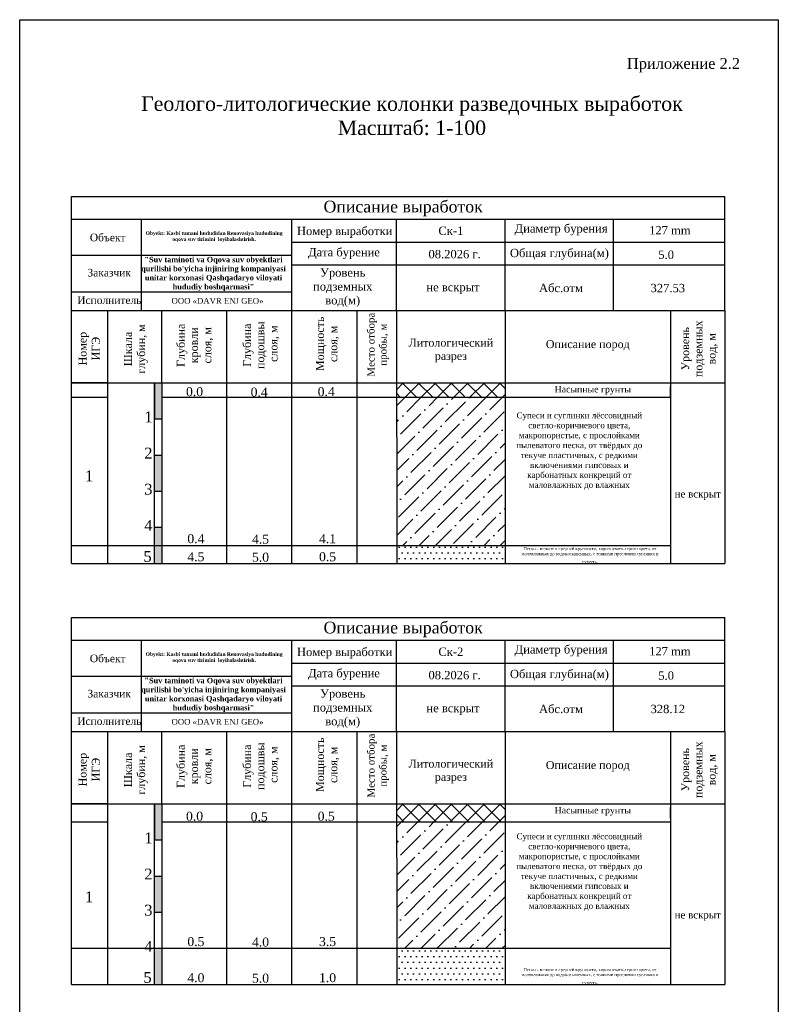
# Model space of a CAD drawing. Header units: metres. Extents: x 707528 to 709248, y 4308395 to 4311045.
# Tile 54 of 104: x 709038 to 709248, y 4308907 to 4309180. Entities that reach past the tile are written whole.
import ezdxf

# ---------------------------------------------------------------- set-up
doc = ezdxf.new("R2010")
doc.units = ezdxf.units.M
doc.header["$LTSCALE"] = 0.5
for name, color, linetype in [('(002) Рамка', 7, 'Continuous'), ('(025) Дорога', 7, 'Continuous'), ('eng geologiya', 7, 'Continuous')]:
    doc.layers.add(name, color=color, linetype=linetype)
doc.styles.get("Standard").update_dxf_attribs({"font": 'txt.shx'})

msp = doc.modelspace()

# ---------------------------------------------------------------- hatches: boundary and pattern name
for points in [[(709076.87, 4309079.27), (709074.87, 4309079.27), (709074.87, 4309069.27), (709076.87, 4309069.27)], [(709074.87, 4309049.27), (709076.87, 4309049.27), (709076.87, 4309059.27), (709074.87, 4309059.27)], [(709076.87, 4309039.27), (709074.87, 4309039.27), (709074.87, 4309029.27), (709076.87, 4309029.27)], [(709076.87, 4308962.76), (709074.87, 4308962.76), (709074.87, 4308952.76), (709076.87, 4308952.76)], [(709074.87, 4308932.76), (709076.87, 4308932.76), (709076.87, 4308942.76), (709074.87, 4308942.76)], [(709076.87, 4308922.76), (709074.87, 4308922.76), (709074.87, 4308912.76), (709076.87, 4308912.76)]]:
    msp.add_hatch(color=0).paths.add_polyline_path(points)
h = msp.add_hatch()
h.set_pattern_fill('ANSI37', color=256)
h.set_pattern_definition([(45, (86232.5644, -95184.248), (-2.2450640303, 2.2450640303), []), (135, (86232.5644, -95184.248), (-2.2450640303, -2.2450640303), [])])
h.paths.add_polyline_path([(709141.88, 4309079.27), (709141.88, 4309075.27), (709171.87, 4309075.27), (709171.87, 4309079.27)])
h = msp.add_hatch()
h.set_pattern_fill('ANSI36', color=256)
h.set_pattern_definition([(45, (86232.5644, -95184.248), (1.6837980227, 6.1739260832), [7.9375, -1.5875, 0, -1.5875])])
h.paths.add_polyline_path([(709171.87, 4309075.27), (709141.88, 4309075.27), (709141.91, 4309034.27), (709171.87, 4309034.27)])
h = msp.add_hatch()
h.set_pattern_fill('DOTS', color=256)
h.paths.add_polyline_path([(709171.87, 4309034.27), (709141.91, 4309034.27), (709141.91, 4309029.27), (709171.87, 4309029.27)])
h = msp.add_hatch()
h.set_pattern_fill('ANSI37', color=256)
h.set_pattern_definition([(45, (86232.5644, -95300.762), (-2.2450640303, 2.2450640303), []), (135, (86232.5644, -95300.762), (-2.2450640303, -2.2450640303), [])])
h.paths.add_polyline_path([(709141.88, 4308962.76), (709141.88, 4308957.76), (709171.87, 4308957.76), (709171.87, 4308962.76)])
h = msp.add_hatch()
h.set_pattern_fill('ANSI36', color=256)
h.set_pattern_definition([(45, (86232.5644, -95300.762), (1.6837980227, 6.1739260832), [7.9375, -1.5875, 0, -1.5875])])
h.paths.add_polyline_path([(709171.87, 4308957.76), (709141.88, 4308957.76), (709141.9, 4308922.76), (709171.87, 4308922.76)])
h = msp.add_hatch()
h.set_pattern_fill('DOTS', color=256)
h.set_pattern_definition([(0, (0, -116.5141), (0.79375, 1.5875), [0, -1.5875])])
h.paths.add_polyline_path([(709171.87, 4308912.76), (709171.87, 4308922.76), (709141.9, 4308922.76), (709141.91, 4308912.76)])

# ---------------------------------------------------------------- linework, layer by layer
at = {"layer": '(025) Дорога', "color": 0, "flags": 128}
for points in [[(709051.87, 4309124.52), (709051.87, 4309130.83)], [(709051.87, 4309130.83), (709232.72, 4309130.83)], [(709232.72, 4309111.9), (709232.72, 4309130.83)], [(709051.87, 4309111.9), (709051.87, 4309124.52)], [(709051.87, 4309124.52), (709232.72, 4309124.52)], [(709071.26, 4309099.27), (709071.26, 4309099.27), (709071.26, 4309124.52)], [(709112.87, 4309099.27), (709112.87, 4309099.27), (709112.87, 4309124.52)], [(709141.87, 4309099.27), (709141.87, 4309099.27), (709141.87, 4309124.52)], [(709171.87, 4309099.27), (709171.87, 4309099.27), (709171.87, 4309124.52)], [(709201.87, 4309099.27), (709201.87, 4309099.27), (709201.87, 4309124.52)], [(709112.87, 4309118.21), (709232.72, 4309118.21)], [(709051.87, 4309114.61), (709112.87, 4309114.61)], [(709051.87, 4309099.27), (709051.87, 4309111.9)], [(709112.87, 4309111.9), (709232.72, 4309111.9)], [(709232.72, 4309099.27), (709232.72, 4309111.9)], [(709051.87, 4309104.47), (709112.87, 4309104.47)], [(709051.87, 4309099.27), (709232.72, 4309099.27)], [(709051.88, 4309029.27), (709051.87, 4309099.27)], [(709061.87, 4309099.27), (709061.87, 4309029.27)], [(709076.87, 4309079.27), (709076.87, 4309099.27)], [(709094.87, 4309029.27), (709094.87, 4309099.27)], [(709112.87, 4309029.27), (709112.87, 4309099.27)], [(709130.87, 4309099.27), (709130.87, 4309029.27)], [(709141.87, 4309099.27), (709141.91, 4309029.27)], [(709171.87, 4309099.27), (709171.87, 4309099.27), (709171.87, 4309029.27)], [(709217.72, 4309099.27), (709217.72, 4309029.27)], [(709232.72, 4309099.27), (709232.72, 4309029.27)], [(709051.87, 4309079.27), (709051.87, 4309079.27), (709232.72, 4309079.27)], [(709074.87, 4309029.27), (709074.87, 4309079.27), (709076.87, 4309079.27), (709076.87, 4309029.27)], [(709076.87, 4309079.27), (709079.02, 4309079.27)], [(709051.88, 4309075.27), (709061.87, 4309075.27)], [(709076.87, 4309075.27), (709217.72, 4309075.27)], [(709074.87, 4309029.27), (709074.87, 4309059.27), (709076.87, 4309059.27), (709076.87, 4309029.27)], [(709051.88, 4309034.27), (709217.72, 4309034.27)], [(709051.88, 4309029.27), (709232.73, 4309029.27)], [(709051.87, 4309008.01), (709051.87, 4309014.32)], [(709051.87, 4309014.32), (709232.72, 4309014.32)], [(709232.72, 4308995.38), (709232.72, 4309014.32)], [(709051.87, 4308995.38), (709051.87, 4309008.01)], [(709051.87, 4309008.01), (709232.72, 4309008.01)], [(709071.26, 4308982.76), (709071.26, 4308982.76), (709071.26, 4309008.01)], [(709112.87, 4308982.76), (709112.87, 4308982.76), (709112.87, 4309008.01)], [(709141.87, 4308982.76), (709141.87, 4308982.76), (709141.87, 4309008.01)], [(709171.87, 4308982.76), (709171.87, 4308982.76), (709171.87, 4309008.01)], [(709201.87, 4308982.76), (709201.87, 4308982.76), (709201.87, 4309008.01)], [(709112.87, 4309001.7), (709232.72, 4309001.7)], [(709051.87, 4308998.09), (709112.87, 4308998.09)], [(709051.87, 4308982.76), (709051.87, 4308995.38)], [(709112.87, 4308995.38), (709232.72, 4308995.38)], [(709232.72, 4308982.76), (709232.72, 4308995.38)], [(709051.87, 4308987.96), (709112.87, 4308987.96)], [(709051.87, 4308982.76), (709232.72, 4308982.76)], [(709051.88, 4308912.76), (709051.87, 4308982.76)], [(709061.87, 4308982.76), (709061.87, 4308912.76)], [(709076.87, 4308962.76), (709076.87, 4308982.76)], [(709094.87, 4308912.76), (709094.87, 4308982.76)], [(709112.87, 4308912.76), (709112.87, 4308982.76)], [(709130.87, 4308982.76), (709130.87, 4308912.76)], [(709141.87, 4308982.76), (709141.91, 4308912.76)], [(709171.87, 4308982.76), (709171.87, 4308982.76), (709171.87, 4308912.76)], [(709217.72, 4308982.76), (709217.72, 4308912.76)], [(709232.72, 4308982.76), (709232.72, 4308912.76)], [(709051.87, 4308962.76), (709051.87, 4308962.76), (709232.72, 4308962.76)], [(709074.87, 4308912.75), (709074.87, 4308962.76), (709076.87, 4308962.76), (709076.87, 4308912.75)], [(709076.87, 4308962.76), (709079.02, 4308962.76)], [(709051.88, 4308957.76), (709061.87, 4308957.76)], [(709076.87, 4308957.76), (709217.72, 4308957.76)], [(709074.87, 4308912.76), (709074.87, 4308942.75), (709076.87, 4308942.75), (709076.87, 4308912.76)], [(709051.88, 4308922.76), (709217.72, 4308922.76)], [(709051.88, 4308912.76), (709232.73, 4308912.76)]]:
    msp.add_lwpolyline(points, dxfattribs=at)
at = {"flags": 128}
msp.add_lwpolyline([(709037.52, 4309179.78), (709247.52, 4309179.78), (709247.52, 4308558.17), (709037.52, 4308558.49), (709037.52, 4309179.78)], dxfattribs=at)
at = {"color": 7}
for points in [[(709061.87, 4309079.27), (709051.88, 4309079.27)], [(709061.87, 4308962.76), (709051.88, 4308962.76)]]:
    msp.add_lwpolyline(points, dxfattribs=at)
at = {"color": 0}
for points in [[(709074.87, 4309079.27), (709074.87, 4309069.27), (709076.87, 4309069.27)], [(709076.87, 4309079.27), (709076.87, 4309076.27)], [(709217.72, 4309075.27), (709217.72, 4309078.27)], [(709074.87, 4309069.27), (709076.87, 4309069.27)], [(709074.87, 4309059.27), (709076.87, 4309059.27)], [(709074.87, 4309059.27), (709076.87, 4309059.27)], [(709074.87, 4309049.27), (709076.87, 4309049.27)], [(709074.87, 4309049.27), (709076.87, 4309049.27)], [(709074.87, 4309039.27), (709076.87, 4309039.27)], [(709074.87, 4309039.27), (709076.87, 4309039.27)], [(709074.87, 4309029.27), (709076.87, 4309029.27)], [(709074.87, 4309029.27), (709076.87, 4309029.27)], [(709074.87, 4309029.27), (709076.87, 4309029.27)], [(709074.87, 4308962.76), (709074.87, 4308952.76), (709076.87, 4308952.76)], [(709076.87, 4308962.76), (709076.87, 4308959.76)], [(709217.72, 4308958.76), (709217.72, 4308961.76)], [(709074.87, 4308952.76), (709076.87, 4308952.76)], [(709074.87, 4308942.76), (709076.87, 4308942.76)], [(709074.87, 4308942.76), (709076.87, 4308942.76)], [(709074.87, 4308932.76), (709076.87, 4308932.76)], [(709074.87, 4308932.76), (709076.87, 4308932.76)], [(709074.87, 4308922.76), (709076.87, 4308922.76)], [(709074.87, 4308922.76), (709076.87, 4308922.76)], [(709074.87, 4308912.76), (709076.87, 4308912.76)], [(709074.87, 4308912.76), (709076.87, 4308912.76)], [(709074.87, 4308912.76), (709076.87, 4308912.76)]]:
    msp.add_lwpolyline(points, dxfattribs=at)

# ---------------------------------------------------------------- texts
at = {"layer": '(002) Рамка', "color": 0, "attachment_point": 2}
for s, insert, char_height, width in [('{\\fTimes New Roman|b0|i0|c204|p18;\\C256;Геолого-литологические колонки разведочных выработок\\fTimes New Roman|b0|i0|c186|p18;\\C0; \\fTimes New Roman|b0|i0|c204|p18;\\PМасштаб\\fTimes New Roman|b0|i0|c186|p18;: 1-100}', (709146.1, 4309158.54), 4, 160.4911), ('{\\fTimes New Roman|b0|i0|c204|p18;Описание пород}', (709194.78, 4309091.08), 2.2, 39.3394), ('{\\fTimes New Roman|b0|i0|c204|p18;0.0}', (709085.93, 4309078.08), 2.5, 5.7362), ('{\\fTimes New Roman|b0|i0|c0|p18;0.4}', (709103.82, 4309077.95), 2.5, 6.7011), ('{\\fTimes New Roman|b0|i0|c204|p18;1}', (709073.15, 4309071.32), 3, 3.5533), ('{\\fTimes New Roman|b0|i0|c0|p18;2}', (709073.15, 4309061.32), 3, 3.5533), ('{\\fTimes New Roman|b0|i0|c204|p18;1}', (709056.74, 4309055), 3, 3.5533), ('{\\fTimes New Roman|b0|i0|c0|p18;3}', (709073.15, 4309051.32), 3, 3.5533), ('{\\fTimes New Roman|b0|i0|c0|p18;4}', (709073.15, 4309041.32), 3, 3.5533), ('{\\fTimes New Roman|b0|i0|c0|p18;0.4}', (709086.3, 4309037.38), 2.5, 5.7362), ('{\\fTimes New Roman|b0|i0|c0|p18;4.5}', (709104.19, 4309037.25), 2.5, 6.7011), ('{\\fTimes New Roman|b0|i0|c0|p18;5}', (709072.92, 4309032.72), 3, 3.5533), ('{\\fTimes New Roman|b0|i0|c0|p18;4.5}', (709086.3, 4309032.38), 2.5, 5.7362), ('{\\fTimes New Roman|b0|i0|c0|p18;5.0}', (709104.19, 4309032.25), 2.5, 6.7011), ('{\\fTimes New Roman|b0|i0|c204|p18;Описание пород}', (709194.78, 4308974.57), 2.2, 39.3394), ('{\\fTimes New Roman|b0|i0|c204|p18;0.0}', (709085.93, 4308960.56), 2.5, 5.7362), ('{\\fTimes New Roman|b0|i0|c0|p18;0.5}', (709103.82, 4308960.43), 2.5, 6.7011), ('{\\fTimes New Roman|b0|i0|c204|p18;1}', (709073.15, 4308954.8), 3, 3.5533), ('{\\fTimes New Roman|b0|i0|c0|p18;2}', (709073.15, 4308944.8), 3, 3.5533), ('{\\fTimes New Roman|b0|i0|c204|p18;1}', (709056.74, 4308938.49), 3, 3.5533), ('{\\fTimes New Roman|b0|i0|c0|p18;3}', (709073.15, 4308934.8), 3, 3.5533), ('{\\fTimes New Roman|b0|i0|c0|p18;4}', (709073.15, 4308924.8), 3, 3.5533), ('{\\fTimes New Roman|b0|i0|c0|p18;0.5}', (709086.3, 4308925.87), 2.5, 5.7362), ('{\\fTimes New Roman|b0|i0|c0|p18;4.0}', (709104.19, 4308925.74), 2.5, 6.7011), ('{\\fTimes New Roman|b0|i0|c0|p18;5}', (709072.92, 4308916.21), 3, 3.5533), ('{\\fTimes New Roman|b0|i0|c0|p18;4.0}', (709086.3, 4308915.87), 2.5, 5.7362), ('{\\fTimes New Roman|b0|i0|c0|p18;5.0}', (709104.19, 4308915.74), 2.5, 6.7011)]:
    msp.add_mtext(s, dxfattribs=dict(at, insert=insert, char_height=char_height, width=width))
at = {"layer": '(002) Рамка', "color": 0, "char_height": 2.2, "width": 19.9345, "attachment_point": 2, "rotation": 90}
for insert in [(709220.64, 4309088.7), (709220.64, 4308972.18)]:
    msp.add_mtext('{\\fTimes New Roman|b0|i0|c204|p18;Уровень \\Pподземных\\Pвод, м}', dxfattribs=dict(at, insert=insert))
at = {"layer": '(025) Дорога', "color": 0}
for s, insert, char_height, width, attachment_point in [('{\\fTimes New Roman|b0|i0|c204|p18;Приложение 2.\\fTimes New Roman|b0|i0|c0|p18;2}', (709205.63, 4309169.17), 3, 74.8116, 1), ('{\\fTimes New Roman|b0|i0|c204|p18;Описание выработок}', (709121.63, 4309129.68), 3.2557, 56.6182, 1), ('{\\fTimes New Roman|b0|i0|c204|p18;Литологический\\Pразрез}', (709156.88, 4309091.48), 2.2, 5.7362, 2), ('{\\fTimes New Roman|b0|i0|c0|p18;0.4}', (709122.38, 4309078.08), 2.5, 6.3194, 2), ('{\\fTimes New Roman|b0|i0|c204|p18;\\C5;не вскрыт}', (709225.24, 4309049.52), 2, 18.2256, 2), ('{\\fTimes New Roman|b0|i0|c0|p18;4.1}', (709122.75, 4309037.38), 2.5, 6.3194, 2), ('{\\fTimes New Roman|b0|i0|c0|p18;0.5}', (709122.75, 4309032.38), 2.5, 6.3194, 2), ('{\\fTimes New Roman|b0|i0|c204|p18;Описание выработок}', (709121.63, 4309013.16), 3.2557, 56.6182, 1), ('{\\fTimes New Roman|b0|i0|c204|p18;Литологический\\Pразрез}', (709156.88, 4308974.97), 2.2, 5.7362, 2), ('{\\fTimes New Roman|b0|i0|c0|p18;0.5}', (709122.38, 4308960.56), 2.5, 6.3194, 2), ('{\\fTimes New Roman|b0|i0|c204|p18;\\C5;не вскрыт}', (709225.24, 4308933.01), 2, 18.2256, 2), ('{\\fTimes New Roman|b0|i0|c0|p18;3.5}', (709122.75, 4308925.87), 2.5, 6.3194, 2), ('{\\fTimes New Roman|b0|i0|c0|p18;1.0}', (709122.75, 4308915.87), 2.5, 6.3194, 2)]:
    msp.add_mtext(s, dxfattribs=dict(at, insert=insert, char_height=char_height, width=width, attachment_point=attachment_point))
at = {"layer": '(025) Дорога', "color": 0, "rotation": 90}
for s, insert, char_height, width, attachment_point in [('{\\fTimes New Roman|b0|i0|c204|p18;Место oтбора\\Pпробы, м}', (709136.75, 4309089.82), 2, 19.31, 5), ('{\\fTimes New Roman|b0|i0|c204|p18;Глубина подошвы\\P слоя, м}', (709099.34, 4309089.67), 2.2, 15.5308, 2), ('{\\fTimes New Roman|b0|i0|c204|p18;Мощность слоя, м}', (709119.55, 4309090.06), 2.2, 15.5308, 2), ('\\pi-6,l6,t6;{\\fTimes New Roman|b0|i0|c204|p18;Номер\\fTimes New Roman|b0|i0|c0|p18;\\P\\fTimes New Roman|b0|i0|c204|p18;ИГЭ}', (709053.82, 4309088.73), 2.2, 15.5308, 2), ('\\pi-6.6,l6.6,t6.6;{\\fTimes New Roman|b0|i0|c204|p18;Шкала \\Pглубин, м}', (709066.38, 4309088.63), 2.2, 15.5308, 2), ('{\\fTimes New Roman|b0|i0|c204|p18;Глубина кровли слоя, м}', (709081.02, 4309089.66), 2.2, 15.5308, 2), ('{\\fTimes New Roman|b0|i0|c204|p18;Место oтбора\\Pпробы, м}', (709136.75, 4308973.31), 2, 19.31, 5), ('\\pi-6.6,l6.6,t6.6;{\\fTimes New Roman|b0|i0|c204|p18;Шкала \\Pглубин, м}', (709066.38, 4308972.12), 2.2, 15.5308, 2), ('{\\fTimes New Roman|b0|i0|c204|p18;Глубина кровли слоя, м}', (709081.02, 4308973.14), 2.2, 15.5308, 2), ('{\\fTimes New Roman|b0|i0|c204|p18;Глубина подошвы\\P слоя, м}', (709099.34, 4308973.16), 2.2, 15.5308, 2), ('{\\fTimes New Roman|b0|i0|c204|p18;Мощность слоя, м}', (709119.55, 4308973.54), 2.2, 15.5308, 2), ('\\pi-6,l6,t6;{\\fTimes New Roman|b0|i0|c204|p18;Номер\\fTimes New Roman|b0|i0|c0|p18;\\P\\fTimes New Roman|b0|i0|c204|p18;ИГЭ}', (709053.82, 4308972.21), 2.2, 15.5308, 2)]:
    msp.add_mtext(s, dxfattribs=dict(at, insert=insert, char_height=char_height, width=width, attachment_point=attachment_point))
at = {"color": 7, "char_height": 1.8, "attachment_point": 2}
for s, insert, width in [('\\pxr-0.15833,sm1.15;{\\fTimes New Roman|b0|i0|c204|p18;\\C256;Насыпные грунты\\fTimes New Roman|b1|i0|c204|p18; \\fTimes New Roman|b0|i0|c204|p18; }', (709196.03, 4309078.41), 36.5675), ('{\\fTimes New Roman|b0|i0|c204|p18;\\H0.91667x;\\C256;Супеси и суглинки лёссовидный светло-коричневого цвета, макропористые, с прослойками пылеватого песка, от твёрдых до текуче пластичных, с редкими включениями гипсовых и карбонатных конкреций от маловлажных до влажных}', (709192.43, 4309071.09), 41.115), ('{\\fTimes New Roman|b0|i0|c204|p18;\\H0.46667x;\\C256;Пески - мелкие и средней крупности, коричневато-серого цвета, от маловлажных до водонасышенных, с тонкими прослоями суглинка и супеси\\H1.96429x;.}', (709195.39, 4309033.8), 41.115), ('\\pxr-0.15833,sm1.15;{\\fTimes New Roman|b0|i0|c204|p18;\\C256;Насыпные грунты\\fTimes New Roman|b1|i0|c204|p18; \\fTimes New Roman|b0|i0|c204|p18; }', (709196.03, 4308961.89), 36.5675), ('{\\fTimes New Roman|b0|i0|c204|p18;\\H0.91667x;\\C256;Супеси и суглинки лёссовидный светло-коричневого цвета, макропористые, с прослойками пылеватого песка, от твёрдых до текуче пластичных, с редкими включениями гипсовых и карбонатных конкреций от маловлажных до влажных}', (709192.43, 4308954.57), 41.115), ('{\\fTimes New Roman|b0|i0|c204|p18;\\H0.46667x;\\C256;Пески - мелкие и средней крупности, коричневато-серого цвета, от маловлажных до водонасышенных, с тонкими прослоями суглинка и супеси\\H1.96429x;.}', (709195.39, 4308917.28), 41.115)]:
    msp.add_mtext(s, dxfattribs=dict(at, insert=insert, width=width))
at = {"layer": 'eng geologiya', "color": 0, "attachment_point": 5}
for s, insert, char_height, width in [('{\\fTimes New Roman|b0|i0|c204|p18;Диаметр бурения }', (709187.39, 4309121.62), 2.3, 38.4665), ('{\\fTimes New Roman|b0|i0|c204|p18;Объект}', (709061.88, 4309119.49), 2.1, 38.4665), ('\\pxl-1.18353;{\\fTimes New Roman|b1|i0|c0|p18;\\C256;Obyekt: Kasbi tumani hududidan Renovasiya hududining oqova suv tizimini  loyihalashtirish.}', (709091.93, 4309119.7), 1, 40.1819), ('{\\fTimes New Roman|b0|i0|c204|p18;Номер выработки}', (709127.48, 4309120.92), 2.3, 38.4665), ('{\\fTimes New Roman|b0|i0|c204|p18;\\C256;Ск-\\fTimes New Roman|b0|i0|c0|p18;1}', (709156.88, 4309121.34), 2.3, 59.5879), ('{\\fTimes New Roman|b0|i0|c186|p18;1\\fTimes New Roman|b0|i0|c204|p18;27\\fTimes New Roman|b0|i0|c186|p18; mm}', (709217.5, 4309121.49), 2.3, 38.4665), ('{\\fTimes New Roman|b0|i0|c204|p18;Дата бурение}', (709127.28, 4309115.04), 2.3, 38.4665), ('{\\fTimes New Roman|b0|i0|c186|p18; \\fTimes New Roman|b0|i0|c204|p18;0\\fTimes New Roman|b0|i0|c0|p18;8\\fTimes New Roman|b0|i0|c204|p18;.202\\fTimes New Roman|b0|i0|c0|p18;6\\fTimes New Roman|b0|i0|c186|p18; \\fTimes New Roman|b0|i0|c204|p18;г\\fTimes New Roman|b0|i0|c186|p18;.}', (709157.48, 4309114.86), 2.3, 38.4665), ('{\\fTimes New Roman|b0|i0|c204|p18;Общая глубина(м)} ', (709186.93, 4309114.83), 2.3, 38.4665), ('{\\fTimes New Roman|b0|i0|c0|p18;5.0}', (709216.47, 4309114.71), 2.3, 38.4665), ('{\\fTimes New Roman|b1|i0|c0|p18;\\C250;\\c3355443;"Suv taminoti va Oqova suv obyektlari qurilishi bo\'yicha injiniring kompaniyasi unitar korxonasi Qashqadaryo viloyati hududiy boshqarmasi" }', (709091.17, 4309109.39), 1.5, 41.5763), ('{\\fTimes New Roman|b0|i0|c204|p18;Заказчик}', (709062.3, 4309109.74), 2.1, 38.4665), ('{\\fTimes New Roman|b0|i0|c204|p18;Уровень \\Pподземных\\Pвод(м) }', (709126.94, 4309105.58), 2.3, 38.4665), ('{\\fTimes New Roman|b0|i0|c204|p18;Абс.отм}', (709187.35, 4309105.5), 2.3, 38.4665), ('{\\fTimes New Roman|b0|i0|c0|p18;\\C256;327.53}', (709216.93, 4309105.48), 2.3, 38.4665), ('{\\fTimes New Roman|b0|i0|c204|p18;\\C256;не вскрыт}', (709157.48, 4309105.38), 2.3, 38.4665), ('{\\fTimes New Roman|b0|i0|c204|p18;Исполнитель}', (709062.34, 4309102.13), 2.1, 38.4665), ('{\\fTimes New Roman|b0|i0|c204|p18;\\C256;ООО «\\fTimes New Roman|b0|i0|c0|p18;DAVR ENJ GEO\\fTimes New Roman|b0|i0|c204|p18;»}', (709092.28, 4309101.94), 1.6, 41.3961), ('{\\fTimes New Roman|b0|i0|c204|p18;Номер выработки}', (709127.48, 4309004.41), 2.3, 38.4665), ('{\\fTimes New Roman|b0|i0|c204|p18;\\C256;Ск-\\fTimes New Roman|b0|i0|c0|p18;2}', (709156.88, 4309004.82), 2.3, 59.5879), ('{\\fTimes New Roman|b0|i0|c204|p18;Диаметр бурения }', (709187.39, 4309005.11), 2.3, 38.4665), ('{\\fTimes New Roman|b0|i0|c186|p18;1\\fTimes New Roman|b0|i0|c204|p18;27\\fTimes New Roman|b0|i0|c186|p18; mm}', (709217.5, 4309004.98), 2.3, 38.4665), ('{\\fTimes New Roman|b0|i0|c204|p18;Объект}', (709061.88, 4309002.98), 2.1, 38.4665), ('\\pxl-1.18353;{\\fTimes New Roman|b1|i0|c0|p18;\\C256;Obyekt: Kasbi tumani hududidan Renovasiya hududining oqova suv tizimini  loyihalashtirish.}', (709091.93, 4309003.18), 1, 40.1819), ('{\\fTimes New Roman|b0|i0|c204|p18;Дата бурение}', (709127.28, 4308998.53), 2.3, 38.4665), ('{\\fTimes New Roman|b0|i0|c186|p18; \\fTimes New Roman|b0|i0|c204|p18;0\\fTimes New Roman|b0|i0|c0|p18;8\\fTimes New Roman|b0|i0|c204|p18;.202\\fTimes New Roman|b0|i0|c0|p18;6\\fTimes New Roman|b0|i0|c186|p18; \\fTimes New Roman|b0|i0|c204|p18;г\\fTimes New Roman|b0|i0|c186|p18;.}', (709157.48, 4308998.34), 2.3, 38.4665), ('{\\fTimes New Roman|b0|i0|c204|p18;Общая глубина(м)} ', (709186.93, 4308998.31), 2.3, 38.4665), ('{\\fTimes New Roman|b0|i0|c0|p18;5.0}', (709216.47, 4308998.2), 2.3, 38.4665), ('{\\fTimes New Roman|b1|i0|c0|p18;\\C250;\\c3355443;"Suv taminoti va Oqova suv obyektlari qurilishi bo\'yicha injiniring kompaniyasi unitar korxonasi Qashqadaryo viloyati hududiy boshqarmasi" }', (709091.17, 4308992.87), 1.5, 41.5763), ('{\\fTimes New Roman|b0|i0|c204|p18;Заказчик}', (709062.3, 4308993.22), 2.1, 38.4665), ('{\\fTimes New Roman|b0|i0|c204|p18;Уровень \\Pподземных\\Pвод(м) }', (709126.94, 4308989.06), 2.3, 38.4665), ('{\\fTimes New Roman|b0|i0|c204|p18;\\C256;не вскрыт}', (709157.48, 4308988.87), 2.3, 38.4665), ('{\\fTimes New Roman|b0|i0|c204|p18;Абс.отм}', (709187.35, 4308988.98), 2.3, 38.4665), ('{\\fTimes New Roman|b0|i0|c0|p18;\\C256;328.12}', (709216.93, 4308988.97), 2.3, 38.4665), ('{\\fTimes New Roman|b0|i0|c204|p18;Исполнитель}', (709062.34, 4308985.62), 2.1, 38.4665), ('{\\fTimes New Roman|b0|i0|c204|p18;\\C256;ООО «\\fTimes New Roman|b0|i0|c0|p18;DAVR ENJ GEO\\fTimes New Roman|b0|i0|c204|p18;»}', (709092.28, 4308985.43), 1.6, 41.3961)]:
    msp.add_mtext(s, dxfattribs=dict(at, insert=insert, char_height=char_height, width=width))

doc.saveas('drawing.dxf')
